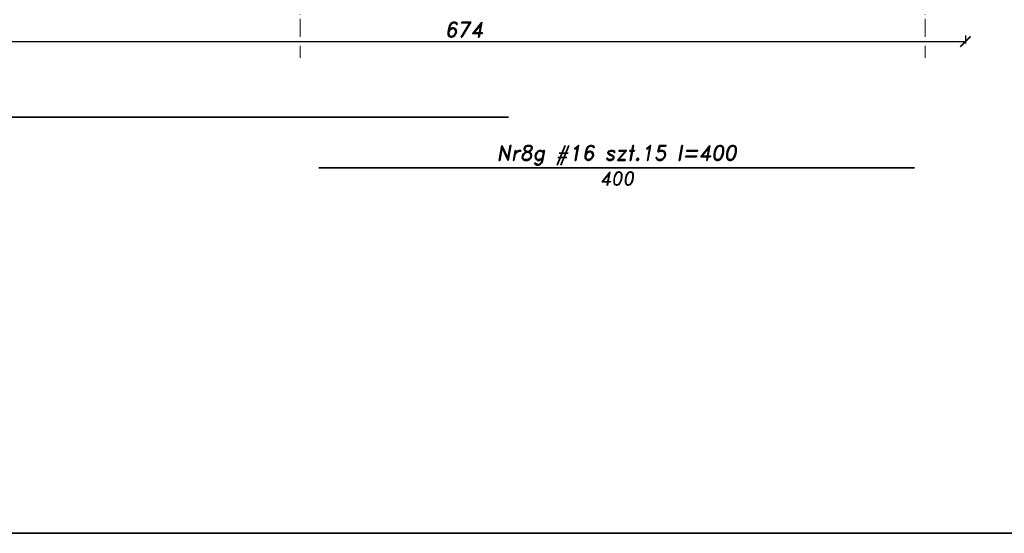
# Model space of a CAD drawing. Header units: millimetres. Extents: x 300938 to 312016, y 11971 to 20881.
# Tile 219 of 239: x 310072 to 310734, y 17967 to 18312. Entities that reach past the tile are written whole.
import ezdxf

# ---------------------------------------------------------------- set-up
doc = ezdxf.new("R2010")
doc.units = ezdxf.units.MM
doc.linetypes.add('ACAD_ISO10W100', pattern=[18, 12, -3, 0, -3])
for name, color, linetype, lineweight in [('konstrukcja', 3, 'Continuous', 35), ('konstrukcja wymiary', 1, 'Continuous', 13), ('opisy', 2, 'Continuous', 18), ('osie', 5, 'ACAD_ISO10W100', 13), ('zbrojenie płyty', 141, 'Continuous', 35)]:
    doc.layers.add(name, color=color, linetype=linetype, lineweight=lineweight)
doc.styles.add('KONSTRUKCJA', font='romand.shx', dxfattribs={"oblique": 10})
doc.styles.get("Standard").update_dxf_attribs({"font": 'romand.shx', "oblique": 10})
doc.dimstyles.new('150', dxfattribs={"dimtxt": 10, "dimasz": 7, "dimexe": 1.25, "dimexo": 0.625, "dimgap": 3, "dimtad": 1, "dimdec": 0, "dimrnd": 0.5, "dimtxsty": 'KONSTRUKCJA', "dimblk": 'ARCHTICK', "dimcen": 2.5, "dimadec": 0, "dimazin": 0, "dimtfac": 1, "dimtdec": 0, "dimtix": 1, "dimtmove": 0, "dimatfit": 3, "dimfxl": 4, "dimfxlon": 1, "dimarcsym": 0})

# ---------------------------------------------------------------- blocks, each defined once
blk = doc.blocks.new('_ArchTick')
at = {"color": 0, "linetype": 'ByBlock', "lineweight": 13, "const_width": 0.15}
blk.add_lwpolyline([(-0.5, -0.5), (0.5, 0.5)], dxfattribs=at)
blk = doc.blocks.new('*D1060')
at = {"layer": 'Defpoints', "color": 0, "transparency": 16777216}
for p in [(310033.44, 18337.22), (310707.44, 18337.22), (310707.44, 18297.22)]:
    blk.add_point(p, dxfattribs=at)
at = {"layer": 'konstrukcja wymiary', "color": 0, "lineweight": -2, "transparency": 16777216}
for p, q in [((310033.44, 18301.22), (310033.44, 18295.97)), ((310033.44, 18297.22), (310707.44, 18297.22)), ((310707.44, 18301.22), (310707.44, 18295.97))]:
    blk.add_line(p, q, dxfattribs=at)
at = {"layer": 'konstrukcja wymiary', "color": 0, "lineweight": -2, "transparency": 16777216, "xscale": 7, "yscale": 7, "zscale": 7, "rotation": 180}
blk.add_blockref('_ArchTick', (310033.44, 18297.22), dxfattribs=at)
at = {"layer": 'konstrukcja wymiary', "color": 0, "lineweight": -2, "transparency": 16777216, "xscale": 7, "yscale": 7, "zscale": 7}
blk.add_blockref('_ArchTick', (310707.44, 18297.22), dxfattribs=at)
at = {"layer": 'konstrukcja wymiary', "color": 0, "transparency": 16777216, "insert": (310370.44, 18305.22), "char_height": 10, "attachment_point": 5, "style": 'KONSTRUKCJA'}
blk.add_mtext('674', dxfattribs=at)

msp = doc.modelspace()

# ---------------------------------------------------------------- linework, layer by layer
at = {"layer": 'konstrukcja'}
msp.add_lwpolyline([(311991.285, 20016.794), (311991.285, 17966.794), (306291.285, 17966.794), (306291.285, 20016.794)], close=True, dxfattribs=at)
at = {"layer": 'osie'}
for p, q in [((310260.44, 19760.509), (310260.44, 18286.332)), ((310680.44, 19760.509), (310680.44, 18286.332))]:
    msp.add_line(p, q, dxfattribs=at)
at = {"layer": 'zbrojenie płyty'}
for p, q in [((309200.44, 18246.446), (310400.44, 18246.446)), ((310273.174, 18212.325), (310673.174, 18212.325))]:
    msp.add_line(p, q, dxfattribs=at)

# ---------------------------------------------------------------- texts
at = {"layer": 'opisy', "width": 253.11941, "attachment_point": 5}
for s, insert, char_height in [('Nr8g #16 szt.15 l=400', (310473.174, 18220.726), 9.99999), ('400', (310473.174, 18205.212), 9)]:
    msp.add_mtext(s, dxfattribs=dict(at, insert=insert, char_height=char_height))

# ---------------------------------------------------------------- dimensions: what is measured, and where the dimension line sits
at = {"layer": 'konstrukcja wymiary'}
dim = msp.add_linear_dim(base=(310707.44, 18297.224), p1=(310033.44, 18337.224), p2=(310707.44, 18337.224), dimstyle='150', override={"dimtmove": 1}, dxfattribs=at)
dim.commit()
dim.dimension.update_dxf_attribs({"geometry": '*D1060', "text_midpoint": (310370.44, 18305.224)})

doc.saveas('drawing.dxf')
